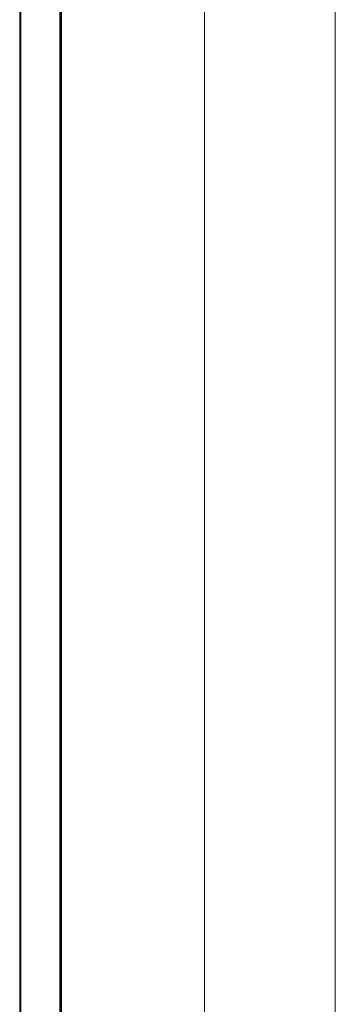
# Model space of a CAD drawing. Header units: millimetres. Extents: x 4480191 to 4481199, y -30324204 to -30323479.
# Tile 150 of 256: x 4480262.498 to 4480263.125, y -30323819.633 to -30323817.676. Entities that reach past the tile are written whole.
import ezdxf

# ---------------------------------------------------------------- set-up
doc = ezdxf.new("R2010")
doc.units = ezdxf.units.MM
for name, color, linetype, lineweight in [('EL-Condutos ARC (Média)', 3, 'Continuous', 25), ('EL-Condutos QD (Baixa)', 54, 'Continuous', 25), ('IFC-Parede padrão-Contorno', 44, 'Continuous', 5)]:
    doc.layers.add(name, color=color, linetype=linetype, lineweight=lineweight)

msp = doc.modelspace()

# ---------------------------------------------------------------- linework, layer by layer
at = {"layer": 'EL-Condutos ARC (Média)'}
for p, q in [((4480262.5001, -30323817.611), (4480262.4986, -30323824.2352)), ((4480262.5773, -30323824.2352), (4480262.5789, -30323817.611))]:
    msp.add_line(p, q, dxfattribs=at)
at = {"layer": 'EL-Condutos QD (Baixa)'}
for p, q in [((4480262.4982, -30323817.611), (4480262.4982, -30323824.2251)), ((4480262.5811, -30323824.2251), (4480262.5811, -30323817.611))]:
    msp.add_line(p, q, dxfattribs=at)
at = {"layer": 'IFC-Parede padrão-Contorno', "color": 8, "lineweight": 5}
for p, q in [((4480262.8652, -30323845.9527), (4480262.8652, -30323805.5004)), ((4480263.1252, -30323846.6884), (4480263.1252, -30323806.2362))]:
    msp.add_line(p, q, dxfattribs=at)

doc.saveas('drawing.dxf')
